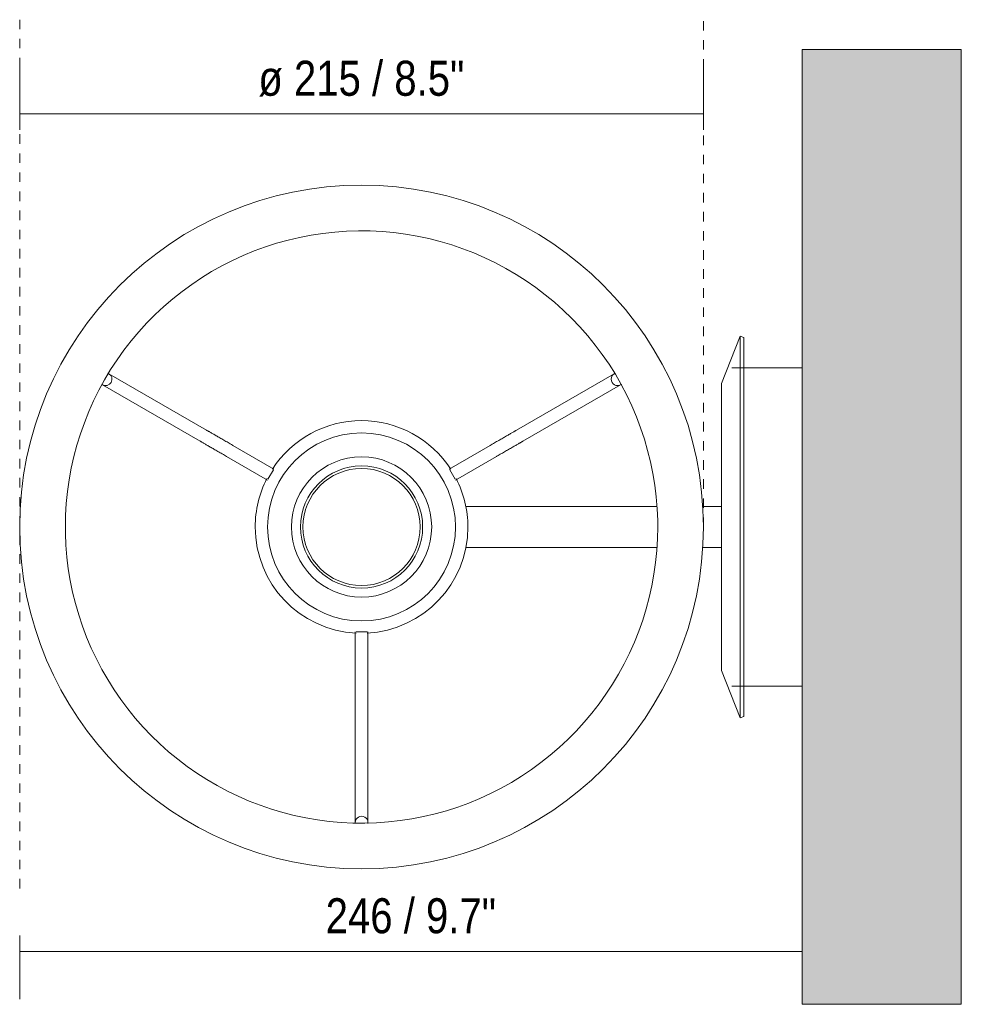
# Model space of a CAD drawing. Header units: millimetres. Extents: x -6717 to -4941, y 0 to 6739.
# Tile 2 of 2: x -6324 to -6028, y 6429 to 6739. Entities that reach past the tile are written whole.
import ezdxf

# ---------------------------------------------------------------- set-up
doc = ezdxf.new("R2010")
doc.units = ezdxf.units.MM
doc.linetypes.add('Dash', pattern=[6, 3, -3])
doc.layers.add('A-ANNO-DIMS', color=7, linetype='Dash', lineweight=9, true_color=0xd2d2d2)
for name, color, linetype, lineweight in [('A-ANNO-DIMS-5', 7, 'Continuous', 9), ('A-WALL', 7, 'Continuous', 9), ('E-LITE-EQPM', 7, 'Continuous', 20)]:
    doc.layers.add(name, color=color, linetype=linetype, lineweight=lineweight)
doc.styles.add('Arial Narrow', font='ARIALN.TTF', dxfattribs={"height": 11})
doc.dimstyles.new('FARO_-_2_2mm_Arial_Narrow_mm_Inch_Left', dxfattribs={"dimscale": 304.8, "dimtxt": 11.257741, "dimasz": 0, "dimexe": 0.049213, "dimexo": 0.0625, "dimgap": 0.008202, "dimtad": 1, "dimdec": 0, "dimzin": 0, "dimdsep": 46, "dimtxsty": 'Arial Narrow', "dimblk1": 'NONE', "dimblk2": 'NONE', "dimsah": 1, "dimcen": 0.09, "dimadec": 0, "dimazin": 0, "dimtfac": 1, "dimtdec": 4, "dimtix": 1, "dimtmove": 0, "dimatfit": 3, "dimfxl": 0.016404, "dimfxlon": 1, "dimtvp": 1, "dimtolj": 1, "dimtzin": 0, "dimarcsym": 2})

# ---------------------------------------------------------------- blocks, each defined once
blk = doc.blocks.new('64306 - 64306-01 CONGA White_white wall lamp-517301-Planta_PDF')
at = {"layer": 'E-LITE-EQPM'}
for p, q in [((-3288.4, 6639.49), (-3294.36, 6624.59)), ((-3287.28, 6639.05), (-3288.4, 6639.49)), ((-3288.4, 6639.49), (-3288.4, 6579.5)), ((-3287.28, 6639.05), (-3287.28, 6629.53)), ((-3287.28, 6629.5), (-3291.1, 6629.5)), ((-3456.11, 6609.91), (-3486.81, 6627.64)), ((-3328.03, 6627.64), (-3358.74, 6609.91)), ((-3488.81, 6624.18), (-3458.11, 6606.45)), ((-3356.74, 6606.45), (-3326.03, 6624.18)), ((-3294.36, 6579.5), (-3294.36, 6624.59)), ((-3434.98, 6597.72), (-3447.82, 6605.13)), ((-3367.02, 6605.13), (-3379.87, 6597.72)), ((-3449.82, 6601.67), (-3436.98, 6594.25)), ((-3377.87, 6594.25), (-3365.02, 6601.67)), ((-3435.12, 6597.48), (-3436.85, 6594.48)), ((-3378, 6594.48), (-3379.73, 6597.48)), ((-3314.61, 6585.98), (-3374.72, 6585.98)), ((-3294.36, 6585.98), (-3300.26, 6585.98)), ((-3294.36, 6534.4), (-3294.36, 6579.5)), ((-3288.4, 6579.5), (-3288.4, 6519.5)), ((-3374.72, 6573.01), (-3314.61, 6573.01)), ((-3300.26, 6573.01), (-3294.36, 6573.01)), ((-3409.42, 6546.52), (-3409.42, 6531.69)), ((-3409.16, 6546.52), (-3405.69, 6546.52)), ((-3405.42, 6531.69), (-3405.42, 6546.52)), ((-3294.36, 6534.4), (-3288.4, 6519.5)), ((-3291.1, 6529.5), (-3287.28, 6529.5)), ((-3287.28, 6529.47), (-3287.28, 6519.95)), ((-3409.42, 6522.12), (-3409.42, 6486.67)), ((-3405.42, 6486.67), (-3405.42, 6522.12)), ((-3288.4, 6519.5), (-3287.28, 6519.95))]:
    blk.add_line(p, q, dxfattribs=at)
at = {"layer": 'E-LITE-EQPM', "flags": 128}
for points in [[(-3500.5, 6579.5), (-3500.42, 6583.22), (-3500.2, 6586.93), (-3499.83, 6590.64), (-3499.31, 6594.32), (-3498.64, 6597.99), (-3497.83, 6601.62), (-3496.87, 6605.22), (-3495.77, 6608.77), (-3494.53, 6612.28), (-3493.15, 6615.74), (-3491.63, 6619.14), (-3489.98, 6622.48), (-3488.2, 6625.74), (-3486.28, 6628.94), (-3484.24, 6632.05), (-3482.08, 6635.08), (-3479.8, 6638.02), (-3477.4, 6640.87), (-3474.89, 6643.62), (-3472.27, 6646.26), (-3469.55, 6648.8), (-3466.73, 6651.23), (-3463.81, 6653.55), (-3460.8, 6655.74), (-3457.71, 6657.82), (-3454.54, 6659.76), (-3451.29, 6661.58), (-3447.97, 6663.27), (-3444.59, 6664.83), (-3441.15, 6666.25), (-3437.65, 6667.52), (-3434.11, 6668.66), (-3430.52, 6669.66), (-3426.9, 6670.51), (-3423.24, 6671.22), (-3419.56, 6671.78), (-3415.86, 6672.19), (-3412.15, 6672.45), (-3408.43, 6672.57), (-3404.71, 6672.53), (-3400.99, 6672.35), (-3397.28, 6672.02), (-3393.59, 6671.54), (-3389.92, 6670.91), (-3386.28, 6670.14), (-3382.67, 6669.22), (-3379.1, 6668.16), (-3375.58, 6666.95), (-3372.11, 6665.61), (-3368.69, 6664.13), (-3365.34, 6662.51), (-3362.05, 6660.76), (-3358.84, 6658.88), (-3355.7, 6656.88), (-3352.65, 6654.75), (-3349.68, 6652.5), (-3346.81, 6650.13), (-3344.03, 6647.65), (-3341.36, 6645.06), (-3338.79, 6642.36), (-3336.33, 6639.57), (-3333.99, 6636.68), (-3331.76, 6633.7), (-3329.65, 6630.63), (-3327.67, 6627.48), (-3325.81, 6624.25), (-3324.09, 6620.95), (-3322.5, 6617.58), (-3321.04, 6614.16), (-3319.73, 6610.67), (-3318.55, 6607.14), (-3317.52, 6603.57), (-3316.62, 6599.95), (-3315.88, 6596.3), (-3315.28, 6592.63), (-3314.83, 6588.94), (-3314.53, 6585.22), (-3314.37, 6581.51), (-3314.35, 6579.5)], [(-3456.11, 6609.91), (-3456.01, 6609.86), (-3455.9, 6609.79), (-3455.77, 6609.72), (-3455.63, 6609.64), (-3455.48, 6609.55), (-3455.32, 6609.46), (-3455.15, 6609.36), (-3454.96, 6609.25), (-3454.76, 6609.14), (-3454.56, 6609.02), (-3454.34, 6608.89), (-3454.11, 6608.76), (-3453.87, 6608.62), (-3453.62, 6608.47), (-3453.36, 6608.33), (-3453.09, 6608.17), (-3452.81, 6608.01), (-3452.53, 6607.85), (-3452.24, 6607.68), (-3451.94, 6607.51), (-3451.63, 6607.33), (-3451.32, 6607.15), (-3451.01, 6606.97), (-3450.68, 6606.78), (-3450.36, 6606.59), (-3450.03, 6606.4), (-3449.69, 6606.21), (-3449.35, 6606.01), (-3449.02, 6605.82), (-3448.67, 6605.62), (-3448.33, 6605.42), (-3447.99, 6605.22), (-3447.82, 6605.13)], [(-3367.02, 6605.13), (-3366.68, 6605.33), (-3366.34, 6605.53), (-3365.99, 6605.72), (-3365.65, 6605.92), (-3365.31, 6606.12), (-3364.98, 6606.31), (-3364.65, 6606.5), (-3364.32, 6606.69), (-3363.99, 6606.88), (-3363.67, 6607.06), (-3363.36, 6607.25), (-3363.05, 6607.42), (-3362.75, 6607.6), (-3362.45, 6607.77), (-3362.17, 6607.93), (-3361.89, 6608.1), (-3361.61, 6608.25), (-3361.35, 6608.4), (-3361.1, 6608.55), (-3360.85, 6608.69), (-3360.62, 6608.83), (-3360.39, 6608.96), (-3360.18, 6609.08), (-3359.98, 6609.2), (-3359.79, 6609.31), (-3359.61, 6609.41), (-3359.44, 6609.51), (-3359.28, 6609.6), (-3359.14, 6609.68), (-3359.01, 6609.76), (-3358.89, 6609.83), (-3358.78, 6609.89), (-3358.74, 6609.91)], [(-3449.82, 6601.67), (-3450.17, 6601.86), (-3450.51, 6602.06), (-3450.85, 6602.26), (-3451.19, 6602.46), (-3451.53, 6602.65), (-3451.87, 6602.85), (-3452.2, 6603.04), (-3452.53, 6603.23), (-3452.85, 6603.42), (-3453.17, 6603.6), (-3453.49, 6603.78), (-3453.8, 6603.96), (-3454.1, 6604.13), (-3454.39, 6604.3), (-3454.68, 6604.47), (-3454.96, 6604.63), (-3455.23, 6604.79), (-3455.5, 6604.94), (-3455.75, 6605.09), (-3455.99, 6605.23), (-3456.23, 6605.36), (-3456.45, 6605.49), (-3456.67, 6605.62), (-3456.87, 6605.73), (-3457.06, 6605.84), (-3457.24, 6605.95), (-3457.41, 6606.05), (-3457.57, 6606.14), (-3457.71, 6606.22), (-3457.84, 6606.29), (-3457.96, 6606.36), (-3458.06, 6606.42), (-3458.11, 6606.45)], [(-3356.74, 6606.45), (-3356.84, 6606.39), (-3356.95, 6606.33), (-3357.07, 6606.26), (-3357.21, 6606.18), (-3357.36, 6606.09), (-3357.52, 6606), (-3357.7, 6605.89), (-3357.89, 6605.79), (-3358.08, 6605.67), (-3358.29, 6605.55), (-3358.51, 6605.43), (-3358.74, 6605.29), (-3358.98, 6605.15), (-3359.23, 6605.01), (-3359.49, 6604.86), (-3359.76, 6604.71), (-3360.03, 6604.55), (-3360.32, 6604.38), (-3360.61, 6604.21), (-3360.91, 6604.04), (-3361.21, 6603.87), (-3361.52, 6603.69), (-3361.84, 6603.5), (-3362.16, 6603.32), (-3362.49, 6603.13), (-3362.82, 6602.94), (-3363.15, 6602.74), (-3363.49, 6602.55), (-3363.83, 6602.35), (-3364.17, 6602.16), (-3364.52, 6601.96), (-3364.86, 6601.76), (-3365.02, 6601.67)], [(-3314.35, 6579.5), (-3314.42, 6575.77), (-3314.65, 6572.06), (-3315.02, 6568.35), (-3315.54, 6564.67), (-3316.2, 6561), (-3317.02, 6557.37), (-3317.97, 6553.77), (-3319.07, 6550.22), (-3320.32, 6546.71), (-3321.7, 6543.25), (-3323.21, 6539.85), (-3324.87, 6536.52), (-3326.65, 6533.25), (-3328.57, 6530.06), (-3330.61, 6526.94), (-3332.77, 6523.91), (-3335.05, 6520.97), (-3337.45, 6518.12), (-3339.96, 6515.37), (-3342.58, 6512.73), (-3345.3, 6510.19), (-3348.12, 6507.76), (-3351.04, 6505.45), (-3354.04, 6503.25), (-3357.13, 6501.18), (-3360.31, 6499.23), (-3363.55, 6497.41), (-3366.87, 6495.72), (-3370.25, 6494.16), (-3373.7, 6492.75), (-3377.19, 6491.47), (-3380.74, 6490.33), (-3384.32, 6489.33), (-3387.95, 6488.48), (-3391.6, 6487.78), (-3395.28, 6487.22), (-3398.98, 6486.8), (-3402.7, 6486.54), (-3406.42, 6486.43), (-3410.14, 6486.46), (-3413.86, 6486.64), (-3417.57, 6486.98), (-3421.26, 6487.46), (-3424.93, 6488.08), (-3428.57, 6488.86), (-3432.18, 6489.77), (-3435.75, 6490.83), (-3439.27, 6492.04), (-3442.74, 6493.38), (-3446.16, 6494.86), (-3449.51, 6496.48), (-3452.8, 6498.23), (-3456.01, 6500.11), (-3459.14, 6502.11), (-3462.2, 6504.25), (-3465.16, 6506.5), (-3468.04, 6508.86), (-3470.81, 6511.34), (-3473.49, 6513.93), (-3476.06, 6516.63), (-3478.52, 6519.42), (-3480.86, 6522.31), (-3483.09, 6525.3), (-3485.2, 6528.36), (-3487.18, 6531.52), (-3489.03, 6534.74), (-3490.76, 6538.04), (-3492.35, 6541.41), (-3493.8, 6544.83), (-3495.12, 6548.32), (-3496.3, 6551.85), (-3497.33, 6555.42), (-3498.22, 6559.04), (-3498.97, 6562.69), (-3499.57, 6566.36), (-3500.02, 6570.06), (-3500.32, 6573.77), (-3500.48, 6577.49), (-3500.5, 6579.5)], [(-3409.42, 6522.12), (-3409.42, 6522.24), (-3409.42, 6522.37), (-3409.42, 6522.51), (-3409.42, 6522.67), (-3409.42, 6522.84), (-3409.42, 6523.03), (-3409.42, 6523.23), (-3409.42, 6523.45), (-3409.42, 6523.68), (-3409.42, 6523.92), (-3409.42, 6524.17), (-3409.42, 6524.44), (-3409.42, 6524.71), (-3409.42, 6525), (-3409.42, 6525.3), (-3409.42, 6525.61), (-3409.42, 6525.93), (-3409.42, 6526.26), (-3409.42, 6526.59), (-3409.42, 6526.94), (-3409.42, 6527.29), (-3409.42, 6527.65), (-3409.42, 6528.02), (-3409.42, 6528.39), (-3409.42, 6528.77), (-3409.42, 6529.15), (-3409.42, 6529.53), (-3409.42, 6529.92), (-3409.42, 6530.31), (-3409.42, 6530.71), (-3409.42, 6531.11), (-3409.42, 6531.5), (-3409.42, 6531.69)], [(-3405.42, 6531.69), (-3405.42, 6531.29), (-3405.42, 6530.9), (-3405.42, 6530.5), (-3405.42, 6530.11), (-3405.42, 6529.72), (-3405.42, 6529.33), (-3405.42, 6528.95), (-3405.42, 6528.57), (-3405.42, 6528.19), (-3405.42, 6527.82), (-3405.42, 6527.46), (-3405.42, 6527.1), (-3405.42, 6526.76), (-3405.42, 6526.42), (-3405.42, 6526.08), (-3405.42, 6525.76), (-3405.42, 6525.45), (-3405.42, 6525.14), (-3405.42, 6524.85), (-3405.42, 6524.57), (-3405.42, 6524.3), (-3405.42, 6524.04), (-3405.42, 6523.79), (-3405.42, 6523.56), (-3405.42, 6523.33), (-3405.42, 6523.13), (-3405.42, 6522.93), (-3405.42, 6522.75), (-3405.42, 6522.59), (-3405.42, 6522.43), (-3405.42, 6522.3), (-3405.42, 6522.18), (-3405.42, 6522.12)]]:
    blk.add_lwpolyline(points, dxfattribs=at)
at = {"layer": 'E-LITE-EQPM'}
for radius, start, end in [(107.42, 360, 180), (33.41, 32.9582, 147.0418), (29.54, 0, 180), (22.04, 0, 180), (19.2, 0, 180), (18.4, 0, 180), (33.41, 152.9582, 180), (33.41, 0, 27.0418), (107.42, 180, 360), (33.41, 180, 267.0418), (29.54, 180, 0), (22.04, 180, 0), (19.2, 180, 0), (18.4, 180, 0), (33.41, 272.9582, 0)]:
    blk.add_arc((-3407.42, 6579.5), radius, start, end, dxfattribs=at)
for centre, major_axis, start_param, end_param in [((-3487.81, 6625.91), (1, 1.73), 3.141593, 6.283185), ((-3487.81, 6625.91), (1, 1.73), 0, 0.181784), ((-3327.03, 6625.91), (-1, 1.73), 0, 3.141593), ((-3327.03, 6625.91), (-1, 1.73), 6.099723, 6.283185), ((-3487.81, 6625.91), (1, 1.73), 2.973923, 3.141593), ((-3327.03, 6625.91), (-1, 1.73), 3.141593, 3.360376), ((-3407.42, 6486.67), (2, 0), 0, 3.141593), ((-3407.42, 6486.67), (2, 0), 3.141593, 3.336557), ((-3407.42, 6486.67), (2, 0), 6.080039, 6.283185)]:
    blk.add_ellipse(centre, major_axis=major_axis, ratio=0.963277, start_param=start_param, end_param=end_param, dxfattribs=at)
blk = doc.blocks.new('DIMBLOCK3-Planta_PDF')
at = {"layer": 'A-ANNO-DIMS-5', "color": 251, "true_color": 0x5b5b5b, "transparency": 16777216}
for p, q in [((-6077.78, 6445.91), (-6077.78, 6461.11)), ((-6323.66, 6451.11), (-6323.66, 6431.11)), ((-6323.66, 6446.11), (-6323.66, 6451.11)), ((-6323.66, 6446.11), (-6077.78, 6446.11)), ((-6077.78, 6446.11), (-6077.78, 6441.11))]:
    blk.add_line(p, q, dxfattribs=at)
at = {"layer": 'A-ANNO-DIMS-5', "color": 0, "transparency": 16777216, "insert": (-6227.52, 6462.82), "char_height": 11, "width": 64.3299, "attachment_point": 1, "line_spacing_factor": 0.974696, "style": 'Arial Narrow'}
blk.add_mtext('246 / 9.7"', dxfattribs=at)
blk = doc.blocks.new('_None')
blk = doc.blocks.new('DIMBLOCK4-Planta_PDF')
at = {"layer": 'A-ANNO-DIMS-5', "color": 251, "true_color": 0x5b5b5b, "transparency": 16777216}
for p, q in [((-6323.66, 6709.1), (-6323.66, 6724.3)), ((-6108.82, 6709.1), (-6108.82, 6724.3)), ((-6323.66, 6709.3), (-6108.82, 6709.3)), ((-6323.66, 6709.3), (-6323.66, 6704.3)), ((-6108.82, 6709.3), (-6108.82, 6704.3))]:
    blk.add_line(p, q, dxfattribs=at)
at = {"layer": 'A-ANNO-DIMS-5', "color": 0, "transparency": 16777216, "insert": (-6248.68, 6726.02), "char_height": 11, "width": 77.8392, "attachment_point": 1, "line_spacing_factor": 0.974696, "style": 'Arial Narrow'}
blk.add_mtext('ø 215 / 8.5"', dxfattribs=at)

msp = doc.modelspace()

# ---------------------------------------------------------------- hatches: boundary and pattern name
at = {"layer": 'A-WALL', "true_color": 0xf7f7f7}
msp.add_hatch(color=7, dxfattribs=at).paths.add_polyline_path([(-6027.78, 6429.5), (-6027.78, 6729.5), (-6077.78, 6729.5), (-6077.78, 6429.5)], flags=0)

# ---------------------------------------------------------------- linework, layer by layer
at = {"layer": 'A-ANNO-DIMS'}
for p, q in [((-6323.66, 6738.92), (-6323.66, 6463.9)), ((-6108.82, 6579.5), (-6108.82, 6738.92))]:
    msp.add_line(p, q, dxfattribs=at)
at = {"layer": 'A-WALL', "color": 253, "true_color": 0xaaaaaa}
for p, q in [((-6077.78, 6629.5), (-6077.78, 6729.5)), ((-6077.78, 6729.5), (-6027.78, 6729.5)), ((-6027.78, 6729.5), (-6027.78, 6429.5)), ((-6077.78, 6429.5), (-6077.78, 6529.5)), ((-6077.78, 6429.5), (-6027.78, 6429.5))]:
    msp.add_line(p, q, dxfattribs=at)
at = {"layer": 'E-LITE-EQPM'}
for p, q in [((-6077.78, 6629.5), (-6096.1, 6629.5)), ((-6096.1, 6629.5), (-6096.1, 6529.5)), ((-6077.78, 6529.5), (-6077.78, 6629.5)), ((-6096.1, 6529.5), (-6077.78, 6529.5))]:
    msp.add_line(p, q, dxfattribs=at)

# ---------------------------------------------------------------- block references
msp.add_blockref('64306 - 64306-01 CONGA White_white wall lamp-517301-Planta_PDF', (-2808.82, 0), dxfattribs=at)

# ---------------------------------------------------------------- dimensions: what is measured, and where the dimension line sits
at = {"layer": 'A-ANNO-DIMS', "color": 251, "linetype": 'Continuous', "true_color": 0x5b5b5b}
dim = msp.add_linear_dim(base=(-6108.82, 6709.3), p1=(-6323.66, 6704.3), p2=(-6108.82, 6704.3), text='ø <>', dimstyle='FARO_-_2_2mm_Arial_Narrow_mm_Inch_Left', override={"dimpost": '<>', "dimfxl": 214.844077}, dxfattribs=at)
dim.commit()
dim.dimension.update_dxf_attribs({"geometry": 'DIMBLOCK4-Planta_PDF', "text_midpoint": (-6216.24, 6718.92)})
dim = msp.add_linear_dim(base=(-6077.78, 6446.11), p1=(-6323.66, 6451.11), p2=(-6077.78, 6441.11), dimstyle='FARO_-_2_2mm_Arial_Narrow_mm_Inch_Left', override={"dimpost": '<>', "dimfxl": 246.091823}, dxfattribs=at)
dim.commit()
dim.dimension.update_dxf_attribs({"geometry": 'DIMBLOCK3-Planta_PDF', "text_midpoint": (-6200.72, 6455.73)})

doc.saveas('drawing.dxf')
